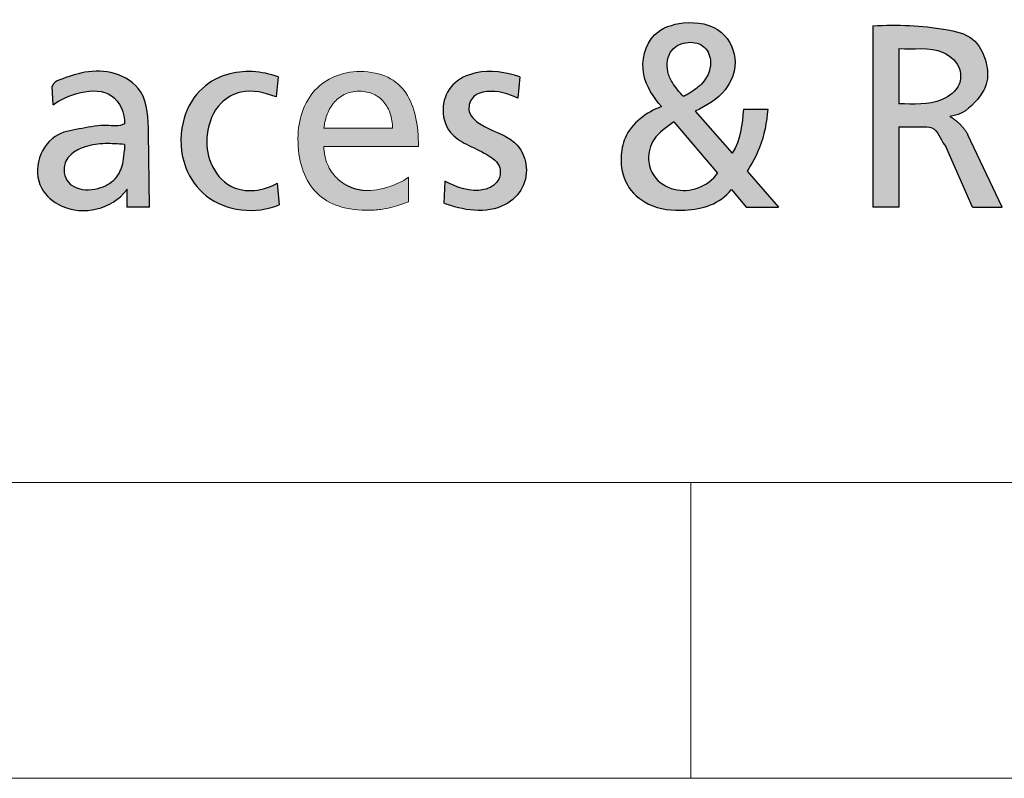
# Paper-space layout 'Hoja3' of a CAD drawing. Header units: millimetres. Extents: x 450 to 25135, y 150 to 17673.
# Tile 8 of 21: x 19924 to 20424, y 150 to 535. Entities that reach past the tile are written whole.
import ezdxf

# ---------------------------------------------------------------- set-up
doc = ezdxf.new("R2010")
doc.units = ezdxf.units.MM
doc.linetypes.add('SLD-Continua', pattern=[0])
doc.layers.add('FORMAT', color=7, linetype='SLD-Continua')

# ---------------------------------------------------------------- blocks, each defined once
blk = doc.blocks.new('Bloque3')
at = {"linetype": 'Continuous', "ltscale": 35}
h = blk.add_hatch(color=7, dxfattribs=at)
edge = h.paths.add_edge_path(flags=0)
edge.add_spline(control_points=[(763.1814748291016, 88.9774076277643), (765.7003405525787, 92.75970631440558), (771.1276047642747, 102.6643125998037), (773.2015741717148, 113.8691308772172), (773.7142402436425, 120.465723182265)], knot_values=[0, 0, 0, 0, 0.4065839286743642, 1, 1, 1, 1], weights=[1, 1, 1, 1, 1], degree=3, periodic=0)
edge.add_line((773.7142402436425, 120.4657231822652), (761.3414134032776, 120.486873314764))
edge.add_spline(control_points=[(761.3414134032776, 120.4868733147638), (760.8199397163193, 112.8245363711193), (759.9841776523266, 104.8453772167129), (755.66683315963, 98.19463487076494)], knot_values=[0, 0, 0, 0, 1, 1, 1, 1], weights=[1, 1, 1, 1], degree=3, periodic=0)
edge.add_line((755.666833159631, 98.19463487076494), (736.9489669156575, 119.5562675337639))
edge.add_spline(control_points=[(736.9489669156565, 119.5562675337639), (742.4920451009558, 122.187933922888), (752.6405141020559, 127.9751246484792), (759.400360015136, 144.7448401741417), (751.2847151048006, 162.7440711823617), (732.0720451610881, 165.8802541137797), (712.9049779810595, 159.5004076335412), (707.648549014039, 137.645939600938), (715.8740705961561, 126.5474234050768), (719.7919803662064, 121.8024114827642)], knot_values=[0, 0, 0, 0, 0.1490557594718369, 0.2667255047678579, 0.3997881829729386, 0.5586868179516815, 0.6849578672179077, 0.8509330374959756, 1, 1, 1, 1], weights=[1, 1, 1, 1, 1, 1, 1, 1, 1, 1], degree=3, periodic=0)
edge.add_spline(control_points=[(719.7919803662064, 121.8024114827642), (712.2824634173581, 119.0677737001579), (701.5286444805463, 111.1331266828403), (698.4945562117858, 94.7688341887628), (700.9331536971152, 81.36692582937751), (713.7946200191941, 70.17962762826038), (734.4237195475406, 67.94099607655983), (749.3514375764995, 72.29351043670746), (755.2501755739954, 79.7390302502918)], knot_values=[0, 0, 0, 0, 0.2281589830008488, 0.3202652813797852, 0.4488884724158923, 0.5851883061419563, 0.7570426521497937, 1, 1, 1, 1], weights=[1, 1, 1, 1, 1, 1, 1, 1, 1], degree=3, periodic=0)
edge.add_line((755.2501755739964, 79.7390302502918), (762.7838523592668, 70.79252469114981))
edge.add_line((762.7838523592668, 70.79252469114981), (779.2428845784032, 70.79252469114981))
edge.add_line((779.2428845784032, 70.79252469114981), (763.1814748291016, 88.9774076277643))
edge = h.paths.add_edge_path(flags=0)
edge.add_spline(control_points=[(748.2685172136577, 88.04680184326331), (743.4271004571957, 81.1928610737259), (729.7082029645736, 76.05905617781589), (715.6449070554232, 85.03123388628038), (712.2555473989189, 95.45329503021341), (715.2392309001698, 106.8554258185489), (722.5431634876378, 111.4397147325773), (726.1243296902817, 114.0149331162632)], knot_values=[0, 0, 0, 0, 0.3539609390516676, 0.5292754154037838, 0.6541513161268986, 0.8034518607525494, 1, 1, 1, 1], weights=[1, 1, 1, 1, 1, 1, 1, 1], degree=3, periodic=0)
edge.add_line((726.1243296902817, 114.014933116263), (748.2685172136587, 88.04680184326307))
edge = h.paths.add_edge_path(flags=0)
edge.add_spline(control_points=[(730.8788792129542, 126.9545834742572), (728.8634463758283, 129.213095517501), (725.5037576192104, 132.977992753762), (721.9238634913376, 140.9012945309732), (723.1966976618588, 151.068080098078), (733.0149706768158, 155.4302481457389), (742.5391517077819, 153.0770390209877), (746.1441144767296, 142.7499754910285), (741.8113762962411, 134.035719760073), (736.9412558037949, 130.5915280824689), (735.3753971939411, 129.48413921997)], knot_values=[0, 0, 0, 0, 0.1287241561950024, 0.2145807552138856, 0.3703793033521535, 0.5029583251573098, 0.6266524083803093, 0.7444102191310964, 0.9178218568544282, 1, 1, 1, 1], weights=[1, 1, 1, 1, 1, 1, 1, 1, 1, 1, 1], degree=3, periodic=0)
edge.add_spline(control_points=[(735.3753971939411, 129.48413921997), (733.2132560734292, 128.0662789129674), (730.8788792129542, 126.9545834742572)], knot_values=[0, 0, 0, 1, 1, 1], weights=[1, 1, 1], degree=2, periodic=0)
h = blk.add_hatch(color=7, dxfattribs=at)
edge = h.paths.add_edge_path(flags=0)
edge.add_line((840.31417206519, 111.5876377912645), (852.8964079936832, 111.5876377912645))
edge.add_spline(control_points=[(852.8964079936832, 111.5876377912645), (855.1961205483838, 111.5876377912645), (860.0216586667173, 110.8775091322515), (861.9580567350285, 103.8189167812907), (864.0482875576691, 101.5844033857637)], knot_values=[0, 0, 0, 0, 0.3333596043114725, 1, 1, 1, 1], weights=[1, 1, 1, 1, 1], degree=3, periodic=0)
edge.add_line((864.0482875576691, 101.5844033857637), (877.6307101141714, 70.78873185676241))
edge.add_line((877.6307101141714, 70.78873185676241), (892.7143380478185, 70.78873185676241))
edge.add_line((892.7143380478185, 70.78873185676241), (875.2863152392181, 107.5091527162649))
edge.add_spline(control_points=[(875.2863152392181, 107.5091527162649), (871.9246642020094, 113.401731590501), (866.1556000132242, 116.8606509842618)], knot_values=[0, 0, 0, 1, 1, 1], weights=[1, 1, 1], degree=2, periodic=0)
edge.add_spline(control_points=[(866.1556000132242, 116.8606509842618), (872.0873895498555, 117.4070950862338), (878.8682018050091, 123.0030419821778), (885.8654156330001, 133.5568254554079), (885.1168697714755, 145.2609648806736), (878.7573957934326, 157.9590314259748), (855.9836890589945, 162.8430093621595), (839.9290651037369, 163.5188047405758), (827.0958882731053, 162.7774826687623)], knot_values=[0, 0, 0, 0, 0.1644101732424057, 0.2524804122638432, 0.3603426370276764, 0.4947050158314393, 0.6362272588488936, 1, 1, 1, 1], weights=[1, 1, 1, 1, 1, 1, 1, 1, 1], degree=3, periodic=0)
edge.add_line((827.0958882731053, 162.7774826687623), (827.0958882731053, 70.81234909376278))
edge.add_line((827.0958882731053, 70.81234909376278), (840.31417206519, 70.71918997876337))
edge.add_line((840.31417206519, 70.71918997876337), (840.31417206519, 111.5876377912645))
edge = h.paths.add_edge_path(flags=0)
edge.add_line((840.3027423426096, 123.152728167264), (840.3027423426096, 151.1974753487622))
edge.add_spline(control_points=[(840.3027423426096, 151.1974753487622), (847.5302712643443, 150.6069924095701), (860.1224651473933, 153.4467492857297), (872.0897311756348, 142.515634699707), (871.5490112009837, 131.1656684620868), (859.1752687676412, 122.0324586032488), (847.5949907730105, 123.1497153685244), (840.3027423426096, 123.152728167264)], knot_values=[0, 0, 0, 0, 0.2978892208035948, 0.45942292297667, 0.5557703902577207, 0.7086388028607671, 1, 1, 1, 1], weights=[1, 1, 1, 1, 1, 1, 1, 1], degree=3, periodic=0)
h = blk.add_hatch(color=7, dxfattribs=at)
edge = h.paths.add_edge_path(flags=0)
edge.add_spline(control_points=[(447.1477304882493, 113.117695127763), (444.4013535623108, 111.4222830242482), (436.9297444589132, 113.1131525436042), (425.846653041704, 110.4768756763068), (412.0495614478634, 108.891087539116), (402.1656916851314, 96.31302692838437), (402.9737049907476, 80.06196275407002), (420.8189873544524, 65.08508865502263), (440.8957324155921, 69.65680182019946), (448.2494680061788, 79.46525997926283)], knot_values=[0, 0, 0, 0, 0.079965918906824, 0.1900571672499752, 0.3000940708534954, 0.4325108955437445, 0.5666885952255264, 0.6846218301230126, 1, 1, 1, 1], weights=[1, 1, 1, 1, 1, 1, 1, 1, 1, 1], degree=3, periodic=0)
edge.add_spline(control_points=[(448.2494680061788, 79.46525997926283), (448.598833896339, 80.37175666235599), (448.4920065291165, 79.46525997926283)], knot_values=[0, 0, 0, 1, 1, 1], weights=[1, 1, 1], degree=2, periodic=0)
edge.add_line((448.4920065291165, 79.46525997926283), (448.4920065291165, 70.79673695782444))
edge.add_line((448.4920065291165, 70.79673695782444), (459.8706977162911, 70.79673695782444))
edge.add_line((459.8706977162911, 70.79673695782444), (459.4879247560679, 108.697790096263))
edge.add_spline(control_points=[(459.4879247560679, 108.6977900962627), (459.2133028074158, 115.2323379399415), (459.1727210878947, 129.7088642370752), (442.7519847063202, 140.0049656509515), (427.5065417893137, 140.0589961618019), (416.89420790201, 136.413653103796), (410.9889606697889, 133.9821044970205), (410.4598462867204, 131.9549445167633)], knot_values=[0, 0, 0, 0, 0.3004446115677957, 0.5251352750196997, 0.7372886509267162, 0.9254873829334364, 1, 1, 1, 1], weights=[1, 1, 1, 1, 1, 1, 1, 1], degree=3, periodic=0)
edge.add_line((410.4598462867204, 131.9549445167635), (411.0360178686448, 122.733017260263))
edge.add_spline(control_points=[(411.0360178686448, 122.733017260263), (417.4450836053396, 127.5000055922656), (439.8544987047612, 135.8511266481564), (447.6307706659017, 118.3204715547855), (447.1477304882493, 113.117695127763)], knot_values=[0, 0, 0, 0, 0.6589957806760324, 1, 1, 1, 1], weights=[1, 1, 1, 1, 1], degree=3, periodic=0)
edge = h.paths.add_edge_path(flags=0)
edge.add_spline(control_points=[(447.1504972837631, 99.70333689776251), (447.0134890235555, 97.77160192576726), (446.6778168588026, 93.0388240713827), (443.8719791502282, 85.06744525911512), (434.6789035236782, 79.63404012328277), (424.9722784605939, 78.91781105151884), (416.9555688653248, 83.9355059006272), (415.4381393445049, 93.15731913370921), (421.5427566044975, 99.19119823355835), (428.8287103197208, 102.2205518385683), (437.4593161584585, 103.3529648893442), (443.8877030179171, 102.8347119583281), (447.1504972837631, 102.5716673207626)], knot_values=[0, 0, 0, 0, 0.06890377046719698, 0.1688152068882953, 0.2838615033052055, 0.4272197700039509, 0.4889171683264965, 0.6053794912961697, 0.6959615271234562, 0.7715446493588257, 0.8840451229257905, 1, 1, 1, 1], weights=[1, 1, 1, 1, 1, 1, 1, 1, 1, 1, 1, 1, 1], degree=3, periodic=0)
edge.add_line((447.1504972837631, 102.5716673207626), (447.1504972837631, 99.70333689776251))
h = blk.add_hatch(color=7, dxfattribs=at)
edge = h.paths.add_edge_path(flags=0)
edge.add_arc((570.5686844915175, 101.6534836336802), 22.43475525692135, 248.0344106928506, 270.0502968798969, ccw=False)
edge.add_spline(control_points=[(562.1769715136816, 80.84729713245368), (559.5411203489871, 81.91165808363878), (557.1565412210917, 83.45902939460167), (555.1107125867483, 85.43264564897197)], knot_values=[23.38426970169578, 23.38426970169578, 23.38426970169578, 23.38426970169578, 23.7679247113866, 23.7679247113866, 23.7679247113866, 23.7679247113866], weights=[1, 0.9877716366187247, 0.9877716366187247, 1], degree=3, periodic=0)
edge.add_arc((570.1694529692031, 100.9840426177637), 21.64743886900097, 203.0223573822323, 225.9220705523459, ccw=False)
edge.add_spline(control_points=[(550.2461824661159, 92.51793949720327), (549.0871552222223, 95.24207653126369), (548.4357311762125, 98.31307560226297), (548.4357311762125, 101.6421062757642)], knot_values=[0, 0, 0, 0, 1, 1, 1, 1], weights=[1, 1, 1, 1], degree=3, periodic=0)
edge.add_line((548.4357311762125, 101.6421062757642), (596.4317242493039, 101.6421062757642))
edge.add_spline(control_points=[(596.4317242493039, 101.6421062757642), (596.4317242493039, 107.0438498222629), (595.9769964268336, 112.1198813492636), (594.9469850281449, 116.6883097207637)], knot_values=[2, 2, 2, 2, 3, 3, 3, 3], weights=[1, 1, 1, 1], degree=3, periodic=0)
edge.add_spline(control_points=[(594.9469850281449, 116.6883097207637), (593.9169736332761, 121.2567380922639), (592.3095636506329, 125.3260233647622), (589.9999693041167, 128.714274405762)], knot_values=[3, 3, 3, 3, 4, 4, 4, 4], weights=[1, 1, 1, 1], degree=3, periodic=0)
edge.add_spline(control_points=[(589.9999693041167, 128.714274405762), (587.6924899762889, 132.1067554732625), (584.6849412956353, 134.8224323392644), (580.8525374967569, 136.6921039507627)], knot_values=[4, 4, 4, 4, 5, 5, 5, 5], weights=[1, 1, 1, 1], degree=3, periodic=0)
edge.add_spline(control_points=[(580.8525374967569, 136.6921039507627), (577.02224870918, 138.5617755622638), (572.3649897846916, 139.5812118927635), (566.7644350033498, 139.5812118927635), (562.0204605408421, 139.5812118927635), (557.6804535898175, 138.7013664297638), (553.8395897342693, 137.0685762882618)], knot_values=[5, 5, 5, 5, 6, 6, 6, 7, 7, 7, 7], weights=[1, 1, 1, 1, 1, 1, 1], degree=3, periodic=0)
edge.add_spline(control_points=[(553.8395897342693, 137.0685762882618), (549.9966108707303, 135.4400161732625), (546.654890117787, 133.0585113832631), (543.9032580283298, 130.0509627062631)], knot_values=[7, 7, 7, 7, 8, 8, 8, 8], weights=[1, 1, 1, 1], degree=3, periodic=0)
edge.add_spline(control_points=[(543.9032580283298, 130.0509627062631), (541.1537409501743, 127.0476440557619), (538.9964275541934, 123.4225115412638), (537.52649342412, 119.3024659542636)], knot_values=[8, 8, 8, 8, 9, 9, 9, 9], weights=[1, 1, 1, 1], degree=3, periodic=0)
edge.add_spline(control_points=[(537.52649342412, 119.3024659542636), (536.058674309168, 115.1824203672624), (535.276119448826, 110.5716917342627), (535.276119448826, 105.5929508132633), (535.276119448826, 100.1150667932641), (535.9592686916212, 95.10671569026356), (537.3551773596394, 90.6694181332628)], knot_values=[9, 9, 9, 9, 10, 10, 10, 11, 11, 11, 11], weights=[1, 1, 1, 1, 1, 1, 1], degree=3, periodic=0)
edge.add_spline(control_points=[(537.3551773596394, 90.6694181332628), (538.7532010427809, 86.23212057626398), (540.8639841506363, 82.365876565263), (543.7192518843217, 79.18489680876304)], knot_values=[11, 11, 11, 11, 12, 12, 12, 12], weights=[1, 1, 1, 1], degree=3, periodic=0)
edge.add_spline(control_points=[(543.7192518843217, 79.18489680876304), (546.5745196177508, 76.00391705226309), (550.178501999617, 73.51243158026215), (554.5565791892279, 71.81196102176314)], knot_values=[12, 12, 12, 12, 13, 13, 13, 13], weights=[1, 1, 1, 1], degree=3, periodic=0)
edge.add_spline(control_points=[(554.5565791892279, 71.81196102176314), (558.9346563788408, 70.11149045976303), (564.0910584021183, 69.20626483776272), (570.0553954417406, 69.20626483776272), (572.8260626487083, 69.20626483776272), (575.2456376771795, 69.37123586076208), (577.386030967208, 69.64195754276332)], knot_values=[13, 13, 13, 13, 14, 14, 14, 15, 15, 15, 15], weights=[1, 1, 1, 1, 1, 1, 1], degree=3, periodic=0)
edge.add_spline(control_points=[(577.386030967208, 69.64195754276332), (579.5264242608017, 69.91690925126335), (581.3897508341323, 70.2976116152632), (583.0542661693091, 70.73330432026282)], knot_values=[15, 15, 15, 15, 16, 16, 16, 16], weights=[1, 1, 1, 1], degree=3, periodic=0)
edge.add_spline(control_points=[(583.0542661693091, 70.73330432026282), (584.7208965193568, 71.16899702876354), (586.1887156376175, 71.65545004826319), (587.5338639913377, 72.14613309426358)], knot_values=[16, 16, 16, 16, 17, 17, 17, 17], weights=[1, 1, 1, 1], degree=3, periodic=0)
edge.add_spline(control_points=[(587.5338639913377, 72.14613309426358), (588.8811273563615, 72.62835609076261), (590.1057199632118, 73.11480911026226), (591.2901273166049, 73.54204176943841)], knot_values=[17, 17, 17, 17, 18, 18, 18, 18], weights=[1, 1, 1, 1], degree=3, periodic=0)
edge.add_line((591.2901273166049, 73.54204176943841), (591.2901273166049, 85.9360187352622))
edge.add_spline(control_points=[(591.2901273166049, 85.9360187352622), (590.5329526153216, 85.30997484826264), (589.371810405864, 84.58241032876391), (587.9272564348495, 83.83369568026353)], knot_values=[19.00002, 19.00002, 19.00002, 19.00002, 20.00002, 20.00002, 20.00002, 20.00002], weights=[1, 1, 1, 1], degree=3, periodic=0)
edge.add_spline(control_points=[(587.9272564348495, 83.83369568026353), (586.482702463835, 83.08498102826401), (584.7547367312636, 82.32357630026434), (582.868145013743, 81.64254207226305)], knot_values=[20.00002, 20.00002, 20.00002, 20.00002, 21.00002, 21.00002, 21.00002, 21.00002], weights=[1, 1, 1, 1], degree=3, periodic=0)
edge.add_spline(control_points=[(582.868145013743, 81.64254207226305), (580.9815532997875, 80.96150784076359), (578.9321055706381, 80.35238405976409), (576.8445876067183, 79.91669135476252)], knot_values=[21.00002, 21.00002, 21.00002, 21.00002, 22.00002, 22.00002, 22.00002, 22.00002], weights=[1, 1, 1, 1], degree=3, periodic=0)
edge.add_spline(control_points=[(576.8445876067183, 79.91669135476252), (574.7570696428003, 79.48099864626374), (572.6314814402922, 79.21873702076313), (570.5883787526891, 79.21873702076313)], knot_values=[22.00002, 22.00002, 22.00002, 22.00002, 23.00002, 23.00002, 23.00002, 23.00002], weights=[1, 1, 1, 1], degree=3, periodic=0)
edge = h.paths.add_edge_path(flags=0)
edge.add_spline(control_points=[(548.4357311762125, 110.8424134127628), (548.6641525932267, 113.0208769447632), (549.1506056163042, 115.2839409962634), (549.9395055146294, 117.4497144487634)], knot_values=[8, 8, 8, 8, 9, 9, 9, 9], weights=[1, 1, 1, 1], degree=3, periodic=0)
edge.add_spline(control_points=[(549.9395055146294, 117.4497144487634), (550.7284054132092, 119.6154878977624), (551.8197521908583, 121.683970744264), (553.2643061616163, 123.4817319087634)], knot_values=[9, 9, 9, 9, 10, 10, 10, 10], weights=[1, 1, 1, 1], degree=3, periodic=0)
edge.add_spline(control_points=[(553.2643061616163, 123.4817319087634), (554.7067451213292, 125.2794930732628), (556.5002762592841, 126.806532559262), (558.6893148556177, 127.8809592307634)], knot_values=[0, 0, 0, 0, 1, 1, 1, 1], weights=[1, 1, 1, 1], degree=3, periodic=0)
edge.add_spline(control_points=[(558.6893148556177, 127.8809592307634), (560.8804684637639, 128.9596159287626), (563.4692445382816, 129.5856598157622), (566.5021733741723, 129.5856598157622), (569.1755499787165, 129.5856598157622), (571.557054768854, 129.056906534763), (573.6297676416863, 128.1051506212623)], knot_values=[1, 1, 1, 1, 2, 2, 2, 3, 3, 3, 3], weights=[1, 1, 1, 1, 1, 1, 1], degree=3, periodic=0)
edge.add_spline(control_points=[(573.6297676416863, 128.1051506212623), (575.7024805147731, 127.1533947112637), (577.4642864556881, 125.774406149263), (578.8919203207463, 124.0781656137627)], knot_values=[3, 3, 3, 3, 4, 4, 4, 4], weights=[1, 1, 1, 1], degree=3, periodic=0)
edge.add_spline(control_points=[(578.8919203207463, 124.0781656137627), (580.3174391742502, 122.3776950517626), (581.410900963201, 120.3557424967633), (582.1469255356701, 118.1180585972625)], knot_values=[4, 4, 4, 4, 5, 5, 5, 5], weights=[1, 1, 1, 1], degree=3, periodic=0)
edge.add_spline(control_points=[(582.1469255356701, 118.1180585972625), (582.8850651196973, 115.8761446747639), (583.2636524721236, 113.4184994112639), (583.2636524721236, 110.8424134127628)], knot_values=[5, 5, 5, 5, 6, 6, 6, 6], weights=[1, 1, 1, 1], degree=3, periodic=0)
edge.add_line((583.2636524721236, 110.8424134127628), (574.5561433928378, 110.8424134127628))
edge.add_line((574.5561433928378, 110.8424134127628), (548.4357311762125, 110.8424134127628))
h = blk.add_hatch(color=7, dxfattribs=at)
edge = h.paths.add_edge_path(flags=0)
edge.add_arc((570.5686844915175, 101.6534836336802), 22.43475525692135, 248.0344106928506, 270.0502968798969, ccw=False)
edge.add_spline(control_points=[(562.1769715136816, 80.84729713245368), (559.5411203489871, 81.91165808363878), (557.1565412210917, 83.45902939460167), (555.1107125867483, 85.43264564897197)], knot_values=[23.38426970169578, 23.38426970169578, 23.38426970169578, 23.38426970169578, 23.7679247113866, 23.7679247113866, 23.7679247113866, 23.7679247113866], weights=[1, 0.9877716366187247, 0.9877716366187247, 1], degree=3, periodic=0)
edge.add_arc((570.1694529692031, 100.9840426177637), 21.64743886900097, 203.0223573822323, 225.9220705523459, ccw=False)
edge.add_spline(control_points=[(550.2461824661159, 92.51793949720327), (549.0871552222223, 95.24207653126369), (548.4357311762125, 98.31307560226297), (548.4357311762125, 101.6421062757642)], knot_values=[0, 0, 0, 0, 1, 1, 1, 1], weights=[1, 1, 1, 1], degree=3, periodic=0)
edge.add_line((548.4357311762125, 101.6421062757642), (596.4317242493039, 101.6421062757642))
edge.add_spline(control_points=[(596.4317242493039, 101.6421062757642), (596.4317242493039, 107.0438498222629), (595.9769964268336, 112.1198813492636), (594.9469850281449, 116.6883097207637)], knot_values=[2, 2, 2, 2, 3, 3, 3, 3], weights=[1, 1, 1, 1], degree=3, periodic=0)
edge.add_spline(control_points=[(594.9469850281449, 116.6883097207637), (593.9169736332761, 121.2567380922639), (592.3095636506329, 125.3260233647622), (589.9999693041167, 128.714274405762)], knot_values=[3, 3, 3, 3, 4, 4, 4, 4], weights=[1, 1, 1, 1], degree=3, periodic=0)
edge.add_spline(control_points=[(589.9999693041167, 128.714274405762), (587.6924899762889, 132.1067554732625), (584.6849412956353, 134.8224323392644), (580.8525374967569, 136.6921039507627)], knot_values=[4, 4, 4, 4, 5, 5, 5, 5], weights=[1, 1, 1, 1], degree=3, periodic=0)
edge.add_spline(control_points=[(580.8525374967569, 136.6921039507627), (577.02224870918, 138.5617755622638), (572.3649897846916, 139.5812118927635), (566.7644350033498, 139.5812118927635), (562.0204605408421, 139.5812118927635), (557.6804535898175, 138.7013664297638), (553.8395897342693, 137.0685762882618)], knot_values=[5, 5, 5, 5, 6, 6, 6, 7, 7, 7, 7], weights=[1, 1, 1, 1, 1, 1, 1], degree=3, periodic=0)
edge.add_spline(control_points=[(553.8395897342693, 137.0685762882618), (549.9966108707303, 135.4400161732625), (546.654890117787, 133.0585113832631), (543.9032580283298, 130.0509627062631)], knot_values=[7, 7, 7, 7, 8, 8, 8, 8], weights=[1, 1, 1, 1], degree=3, periodic=0)
edge.add_spline(control_points=[(543.9032580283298, 130.0509627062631), (541.1537409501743, 127.0476440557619), (538.9964275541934, 123.4225115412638), (537.52649342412, 119.3024659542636)], knot_values=[8, 8, 8, 8, 9, 9, 9, 9], weights=[1, 1, 1, 1], degree=3, periodic=0)
edge.add_spline(control_points=[(537.52649342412, 119.3024659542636), (536.058674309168, 115.1824203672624), (535.276119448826, 110.5716917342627), (535.276119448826, 105.5929508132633), (535.276119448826, 100.1150667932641), (535.9592686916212, 95.10671569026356), (537.3551773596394, 90.6694181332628)], knot_values=[9, 9, 9, 9, 10, 10, 10, 11, 11, 11, 11], weights=[1, 1, 1, 1, 1, 1, 1], degree=3, periodic=0)
edge.add_spline(control_points=[(537.3551773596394, 90.6694181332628), (538.7532010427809, 86.23212057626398), (540.8639841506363, 82.365876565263), (543.7192518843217, 79.18489680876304)], knot_values=[11, 11, 11, 11, 12, 12, 12, 12], weights=[1, 1, 1, 1], degree=3, periodic=0)
edge.add_spline(control_points=[(543.7192518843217, 79.18489680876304), (546.5745196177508, 76.00391705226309), (550.178501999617, 73.51243158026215), (554.5565791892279, 71.81196102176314)], knot_values=[12, 12, 12, 12, 13, 13, 13, 13], weights=[1, 1, 1, 1], degree=3, periodic=0)
edge.add_spline(control_points=[(554.5565791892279, 71.81196102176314), (558.9346563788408, 70.11149045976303), (564.0910584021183, 69.20626483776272), (570.0553954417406, 69.20626483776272), (572.8260626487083, 69.20626483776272), (575.2456376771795, 69.37123586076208), (577.386030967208, 69.64195754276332)], knot_values=[13, 13, 13, 13, 14, 14, 14, 15, 15, 15, 15], weights=[1, 1, 1, 1, 1, 1, 1], degree=3, periodic=0)
edge.add_spline(control_points=[(577.386030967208, 69.64195754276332), (579.5264242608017, 69.91690925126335), (581.3897508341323, 70.2976116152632), (583.0542661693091, 70.73330432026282)], knot_values=[15, 15, 15, 15, 16, 16, 16, 16], weights=[1, 1, 1, 1], degree=3, periodic=0)
edge.add_spline(control_points=[(583.0542661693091, 70.73330432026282), (584.7208965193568, 71.16899702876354), (586.1887156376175, 71.65545004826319), (587.5338639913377, 72.14613309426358)], knot_values=[16, 16, 16, 16, 17, 17, 17, 17], weights=[1, 1, 1, 1], degree=3, periodic=0)
edge.add_spline(control_points=[(587.5338639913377, 72.14613309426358), (588.8811273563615, 72.62835609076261), (590.1057199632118, 73.11480911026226), (591.2901273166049, 73.54204176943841)], knot_values=[17, 17, 17, 17, 18, 18, 18, 18], weights=[1, 1, 1, 1], degree=3, periodic=0)
edge.add_line((591.2901273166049, 73.54204176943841), (591.2901273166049, 85.9360187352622))
edge.add_spline(control_points=[(591.2901273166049, 85.9360187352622), (590.5329526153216, 85.30997484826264), (589.371810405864, 84.58241032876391), (587.9272564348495, 83.83369568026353)], knot_values=[19.00002, 19.00002, 19.00002, 19.00002, 20.00002, 20.00002, 20.00002, 20.00002], weights=[1, 1, 1, 1], degree=3, periodic=0)
edge.add_spline(control_points=[(587.9272564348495, 83.83369568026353), (586.482702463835, 83.08498102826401), (584.7547367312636, 82.32357630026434), (582.868145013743, 81.64254207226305)], knot_values=[20.00002, 20.00002, 20.00002, 20.00002, 21.00002, 21.00002, 21.00002, 21.00002], weights=[1, 1, 1, 1], degree=3, periodic=0)
edge.add_spline(control_points=[(582.868145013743, 81.64254207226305), (580.9815532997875, 80.96150784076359), (578.9321055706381, 80.35238405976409), (576.8445876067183, 79.91669135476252)], knot_values=[21.00002, 21.00002, 21.00002, 21.00002, 22.00002, 22.00002, 22.00002, 22.00002], weights=[1, 1, 1, 1], degree=3, periodic=0)
edge.add_spline(control_points=[(576.8445876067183, 79.91669135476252), (574.7570696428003, 79.48099864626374), (572.6314814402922, 79.21873702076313), (570.5883787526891, 79.21873702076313)], knot_values=[22.00002, 22.00002, 22.00002, 22.00002, 23.00002, 23.00002, 23.00002, 23.00002], weights=[1, 1, 1, 1], degree=3, periodic=0)
edge = h.paths.add_edge_path(flags=0)
edge.add_spline(control_points=[(548.4357311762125, 110.8424134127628), (548.6641525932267, 113.0208769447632), (549.1506056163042, 115.2839409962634), (549.9395055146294, 117.4497144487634)], knot_values=[8, 8, 8, 8, 9, 9, 9, 9], weights=[1, 1, 1, 1], degree=3, periodic=0)
edge.add_spline(control_points=[(549.9395055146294, 117.4497144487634), (550.7284054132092, 119.6154878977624), (551.8197521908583, 121.683970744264), (553.2643061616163, 123.4817319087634)], knot_values=[9, 9, 9, 9, 10, 10, 10, 10], weights=[1, 1, 1, 1], degree=3, periodic=0)
edge.add_spline(control_points=[(553.2643061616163, 123.4817319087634), (554.7067451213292, 125.2794930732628), (556.5002762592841, 126.806532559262), (558.6893148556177, 127.8809592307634)], knot_values=[0, 0, 0, 0, 1, 1, 1, 1], weights=[1, 1, 1, 1], degree=3, periodic=0)
edge.add_spline(control_points=[(558.6893148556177, 127.8809592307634), (560.8804684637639, 128.9596159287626), (563.4692445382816, 129.5856598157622), (566.5021733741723, 129.5856598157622), (569.1755499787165, 129.5856598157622), (571.557054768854, 129.056906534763), (573.6297676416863, 128.1051506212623)], knot_values=[1, 1, 1, 1, 2, 2, 2, 3, 3, 3, 3], weights=[1, 1, 1, 1, 1, 1, 1], degree=3, periodic=0)
edge.add_spline(control_points=[(573.6297676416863, 128.1051506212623), (575.7024805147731, 127.1533947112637), (577.4642864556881, 125.774406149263), (578.8919203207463, 124.0781656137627)], knot_values=[3, 3, 3, 3, 4, 4, 4, 4], weights=[1, 1, 1, 1], degree=3, periodic=0)
edge.add_spline(control_points=[(578.8919203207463, 124.0781656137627), (580.3174391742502, 122.3776950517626), (581.410900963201, 120.3557424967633), (582.1469255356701, 118.1180585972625)], knot_values=[4, 4, 4, 4, 5, 5, 5, 5], weights=[1, 1, 1, 1], degree=3, periodic=0)
edge.add_spline(control_points=[(582.1469255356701, 118.1180585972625), (582.8850651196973, 115.8761446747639), (583.2636524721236, 113.4184994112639), (583.2636524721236, 110.8424134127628)], knot_values=[5, 5, 5, 5, 6, 6, 6, 6], weights=[1, 1, 1, 1], degree=3, periodic=0)
edge.add_line((583.2636524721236, 110.8424134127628), (574.5561433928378, 110.8424134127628))
edge.add_line((574.5561433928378, 110.8424134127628), (548.4357311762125, 110.8424134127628))
at = {"layer": 'FORMAT', "ltscale": 35}
h = blk.add_hatch(color=7, dxfattribs=at)
edge = h.paths.add_edge_path(flags=0)
edge.add_spline(control_points=[(524.7793092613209, 83.03422071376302), (518.1197650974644, 78.90315236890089), (502.245633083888, 76.90951726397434), (489.7471485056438, 92.46886677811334), (488.0624782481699, 108.5788318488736), (493.535363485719, 123.2712555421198), (508.1591424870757, 131.4640599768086), (518.6317561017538, 128.8640155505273), (524.130000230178, 126.6838618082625)], knot_values=[0, 0, 0, 0, 0.2397356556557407, 0.3927620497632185, 0.535376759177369, 0.7077411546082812, 0.8207777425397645, 1, 1, 1, 1], weights=[1, 1, 1, 1, 1, 1, 1, 1, 1], degree=3, periodic=0)
edge.add_line((524.1300002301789, 126.6838618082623), (525.1769317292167, 136.9670556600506))
edge.add_spline(control_points=[(525.1769317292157, 136.9670556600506), (516.922009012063, 139.7882831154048), (501.836300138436, 141.1132008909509), (483.6232500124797, 130.328269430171), (474.762501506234, 112.4787197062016), (475.9253411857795, 91.85294060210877), (491.8175697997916, 69.1794735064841), (514.0370444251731, 67.06495511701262), (525.709915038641, 71.97270201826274)], knot_values=[0, 0, 0, 0, 0.1894416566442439, 0.3044366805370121, 0.4334053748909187, 0.5981526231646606, 0.7235130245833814, 1, 1, 1, 1], weights=[1, 1, 1, 1, 1, 1, 1, 1, 1], degree=3, periodic=0)
edge.add_line((525.70991503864, 71.97270201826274), (524.77930926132, 83.03422071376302))
h = blk.add_hatch(color=7, dxfattribs=at)
edge = h.paths.add_edge_path(flags=0)
edge.add_spline(control_points=[(609.2233236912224, 72.8863876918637), (618.4625292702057, 69.1758494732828), (635.8730763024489, 66.1510819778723), (650.3021581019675, 80.053519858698), (652.153613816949, 92.25274728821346), (647.8610436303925, 102.0340306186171), (638.2862321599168, 108.517987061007), (628.5747060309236, 111.1707665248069), (621.0252162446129, 118.8467291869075), (623.0244826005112, 127.4779632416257), (634.1500839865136, 130.8817582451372), (641.9280325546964, 128.2922149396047), (646.8980526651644, 126.1593385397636)], knot_values=[0, 0, 0, 0, 0.2486171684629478, 0.3448877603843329, 0.4372737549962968, 0.5201900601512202, 0.5798426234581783, 0.701278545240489, 0.7559945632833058, 0.8108630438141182, 0.8735819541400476, 1, 1, 1, 1], weights=[1, 1, 1, 1, 1, 1, 1, 1, 1, 1, 1, 1, 1], degree=3, periodic=0)
edge.add_line((646.8980526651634, 126.1593385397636), (647.9449841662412, 136.9670556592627))
edge.add_spline(control_points=[(647.9449841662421, 136.9670556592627), (640.7794888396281, 139.1581013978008), (628.5385989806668, 141.3277189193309), (612.9640522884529, 134.1937591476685), (607.4294009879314, 121.4521353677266), (610.7505731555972, 108.5762764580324), (621.2429592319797, 102.1890348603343), (630.4062693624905, 98.39742154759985), (638.8551905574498, 92.25961619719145), (637.4127068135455, 82.92091253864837), (625.6801880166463, 76.87833110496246), (615.738989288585, 80.90278687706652), (609.872632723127, 83.96059645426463)], knot_values=[0, 0, 0, 0, 0.1768908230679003, 0.2801083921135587, 0.3736800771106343, 0.4799749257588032, 0.5584819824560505, 0.6484723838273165, 0.7229918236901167, 0.7734622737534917, 0.8394931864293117, 1, 1, 1, 1], weights=[1, 1, 1, 1, 1, 1, 1, 1, 1, 1, 1, 1, 1], degree=3, periodic=0)
edge.add_line((609.872632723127, 83.96059645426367), (609.2233236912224, 72.8863876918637))
at = {"color": 7, "linetype": 'SLD-Continua', "lineweight": 18, "ltscale": 35}
blk.add_line((583.2636524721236, 110.8424134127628), (574.5561433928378, 110.8424134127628), dxfattribs=at)
blk.add_arc((570.1694529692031, 100.9840426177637), 21.64743886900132, 203.0223573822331, 225.9220705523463, dxfattribs=at)
at = {"color": 8, "linetype": 'Continuous', "lineweight": 0, "ltscale": 35, "true_color": 0x808080}
for points in [[(553.8395897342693, 137.0685762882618), (549.9966108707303, 135.4400161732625), (546.654890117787, 133.0585113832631), (543.9032580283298, 130.0509627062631)], [(589.9999693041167, 128.714274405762), (587.6924899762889, 132.1067554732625), (584.6849412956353, 134.8224323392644), (580.8525374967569, 136.6921039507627)], [(543.9032580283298, 130.0509627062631), (541.1537409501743, 127.0476440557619), (538.9964275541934, 123.4225115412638), (537.52649342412, 119.3024659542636)], [(553.2643061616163, 123.4817319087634), (554.7067451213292, 125.2794930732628), (556.5002762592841, 126.806532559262), (558.6893148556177, 127.8809592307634)], [(573.6297676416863, 128.1051506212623), (575.7024805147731, 127.1533947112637), (577.4642864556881, 125.774406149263), (578.8919203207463, 124.0781656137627)], [(594.9469850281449, 116.6883097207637), (593.9169736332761, 121.2567380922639), (592.3095636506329, 125.3260233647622), (589.9999693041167, 128.714274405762)], [(549.9395055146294, 117.4497144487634), (550.7284054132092, 119.6154878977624), (551.8197521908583, 121.683970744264), (553.2643061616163, 123.4817319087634)], [(578.8919203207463, 124.0781656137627), (580.3174391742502, 122.3776950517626), (581.410900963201, 120.3557424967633), (582.1469255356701, 118.1180585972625)], [(548.4357311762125, 110.8424134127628), (548.6641525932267, 113.0208769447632), (549.1506056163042, 115.2839409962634), (549.9395055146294, 117.4497144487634)], [(582.1469255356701, 118.1180585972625), (582.8850651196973, 115.8761446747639), (583.2636524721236, 113.4184994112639), (583.2636524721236, 110.8424134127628)], [(596.4317242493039, 101.6421062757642), (596.4317242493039, 107.0438498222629), (595.9769964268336, 112.1198813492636), (594.9469850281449, 116.6883097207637)], [(574.5561433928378, 110.8424134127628), (565.8493393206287, 110.8424134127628), (557.1425352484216, 110.8424134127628), (548.4357311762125, 110.8424134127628)], [(550.2461824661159, 92.51793949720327), (549.0871552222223, 95.24207653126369), (548.4357311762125, 98.31307560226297), (548.4357311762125, 101.6421062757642)], [(548.4357311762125, 101.6421062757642), (564.434395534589, 101.6421062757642), (580.4330598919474, 101.6421062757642), (596.4317242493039, 101.6421062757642)], [(537.3551773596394, 90.6694181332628), (538.7532010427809, 86.23212057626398), (540.8639841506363, 82.365876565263), (543.7192518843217, 79.18489680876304)], [(591.2901273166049, 85.9360187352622), (590.5329526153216, 85.30997484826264), (589.371810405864, 84.58241032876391), (587.9272564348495, 83.83369568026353)], [(591.2901273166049, 73.54204176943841), (591.2901273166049, 77.67336742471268), (591.2901273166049, 81.80469307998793), (591.2901273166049, 85.9360187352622)], [(582.868145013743, 81.64254207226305), (580.9815532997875, 80.96150784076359), (578.9321055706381, 80.35238405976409), (576.8445876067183, 79.91669135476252)], [(587.9272564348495, 83.83369568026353), (586.482702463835, 83.08498102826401), (584.7547367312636, 82.32357630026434), (582.868145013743, 81.64254207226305)], [(543.7192518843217, 79.18489680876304), (546.5745196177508, 76.00391705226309), (550.178501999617, 73.51243158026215), (554.5565791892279, 71.81196102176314)], [(576.8445876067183, 79.91669135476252), (574.7570696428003, 79.48099864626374), (572.6314814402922, 79.21873702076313), (570.5883787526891, 79.21873702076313)], [(577.386030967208, 69.64195754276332), (579.5264242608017, 69.91690925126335), (581.3897508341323, 70.2976116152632), (583.0542661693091, 70.73330432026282)], [(583.0542661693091, 70.73330432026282), (584.7208965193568, 71.16899702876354), (586.1887156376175, 71.65545004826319), (587.5338639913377, 72.14613309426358)], [(587.5338639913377, 72.14613309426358), (588.8811273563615, 72.62835609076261), (590.1057199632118, 73.11480911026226), (591.2901273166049, 73.54204176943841)]]:
    blk.add_open_spline(points, degree=3, dxfattribs=at)
for points, knots in [([(580.8525374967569, 136.6921039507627), (577.02224870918, 138.5617755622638), (572.3649897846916, 139.5812118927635), (566.7644350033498, 139.5812118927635), (562.0204605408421, 139.5812118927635), (557.6804535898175, 138.7013664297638), (553.8395897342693, 137.0685762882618)], [5, 5, 5, 5, 6, 6, 6, 7, 7, 7, 7]), ([(558.6893148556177, 127.8809592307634), (560.8804684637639, 128.9596159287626), (563.4692445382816, 129.5856598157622), (566.5021733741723, 129.5856598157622), (569.1755499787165, 129.5856598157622), (571.557054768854, 129.056906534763), (573.6297676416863, 128.1051506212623)], [1, 1, 1, 1, 2, 2, 2, 3, 3, 3, 3]), ([(537.52649342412, 119.3024659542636), (536.058674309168, 115.1824203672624), (535.276119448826, 110.5716917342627), (535.276119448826, 105.5929508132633), (535.276119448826, 100.1150667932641), (535.9592686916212, 95.10671569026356), (537.3551773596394, 90.6694181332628)], [9, 9, 9, 9, 10, 10, 10, 11, 11, 11, 11]), ([(554.5565791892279, 71.81196102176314), (558.9346563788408, 70.11149045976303), (564.0910584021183, 69.20626483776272), (570.0553954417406, 69.20626483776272), (572.8260626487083, 69.20626483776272), (575.2456376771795, 69.37123586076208), (577.386030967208, 69.64195754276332)], [13, 13, 13, 13, 14, 14, 14, 15, 15, 15, 15])]:
    blk.add_open_spline(points, degree=3, knots=knots, dxfattribs=at)
for points, weights in [([(562.1769715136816, 80.84729713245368), (559.541120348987, 81.91165808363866), (557.1565412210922, 83.45902939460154), (555.1107125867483, 85.43264564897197)], [1, 0.9877716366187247, 0.9877716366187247, 1]), ([(570.5883787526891, 79.21873702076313), (567.6970434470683, 79.21619887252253), (564.8584219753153, 79.7657936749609), (562.1769715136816, 80.84729713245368)], [1, 0.9877338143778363, 0.9877338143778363, 1])]:
    blk.add_rational_spline(points, weights, degree=3, dxfattribs=at)
at = {"color": 7, "linetype": 'Continuous', "lineweight": 0, "ltscale": 35}
blk.add_open_spline([(448.2494680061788, 79.46525997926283), (448.5988338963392, 80.37175666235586), (448.4920065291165, 79.46525997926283)], degree=2, dxfattribs=at)
at = {"layer": 'FORMAT', "color": 7, "ltscale": 35}
for p, q in [((827.0958882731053, 162.7774826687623), (827.0958882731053, 70.81234909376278)), ((840.3027423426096, 151.1974753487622), (840.3027423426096, 123.152728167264)), ((525.1769317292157, 136.9670556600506), (524.130000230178, 126.6838618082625)), ((647.9449841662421, 136.9670556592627), (646.8980526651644, 126.1593385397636)), ((411.0360178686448, 122.733017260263), (410.4598462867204, 131.9549445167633)), ((761.3414134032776, 120.4868733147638), (773.7142402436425, 120.465723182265)), ((736.9489669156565, 119.5562675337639), (755.66683315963, 98.19463487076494)), ((726.1243296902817, 114.0149331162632), (748.2685172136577, 88.04680184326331)), ((840.31417206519, 111.5876377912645), (840.31417206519, 70.71918997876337)), ((840.31417206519, 111.5876377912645), (852.8964079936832, 111.5876377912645)), ((459.8706977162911, 70.79673695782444), (459.4879247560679, 108.6977900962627)), ((892.7143380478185, 70.78873185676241), (875.2863152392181, 107.5091527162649)), ((447.1504972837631, 102.5716673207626), (447.1504972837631, 99.70333689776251)), ((877.6307101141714, 70.78873185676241), (864.0482875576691, 101.5844033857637)), ((763.1814748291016, 88.9774076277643), (779.2428845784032, 70.79252469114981)), ((524.7793092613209, 83.03422071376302), (525.709915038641, 71.97270201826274)), ((609.872632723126, 83.96059645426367), (609.2233236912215, 72.8863876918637)), ((448.4920065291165, 79.46525997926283), (448.4920065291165, 70.79673695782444)), ((755.2501755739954, 79.7390302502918), (762.7838523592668, 70.79252469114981)), ((459.8706977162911, 70.79673695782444), (448.4920065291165, 70.79673695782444)), ((762.7838523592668, 70.79252469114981), (779.2428845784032, 70.79252469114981)), ((840.31417206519, 70.71918997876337), (827.0958882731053, 70.81234909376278)), ((877.6307101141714, 70.78873185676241), (892.7143380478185, 70.78873185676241))]:
    blk.add_line(p, q, dxfattribs=at)
for points, knots in [([(719.7919803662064, 121.8024114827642), (715.8740705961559, 126.5474234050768), (707.6485490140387, 137.645939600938), (712.9049779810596, 159.5004076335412), (732.0720451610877, 165.8802541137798), (751.2847151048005, 162.7440711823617), (759.4003600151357, 144.7448401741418), (752.6405141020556, 127.9751246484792), (742.4920451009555, 122.187933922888), (736.9489669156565, 119.5562675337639)], [0, 0, 0, 0, 0.1490669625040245, 0.3150421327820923, 0.4413131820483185, 0.6002118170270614, 0.733274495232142, 0.8509442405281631, 1, 1, 1, 1]), ([(827.0958882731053, 162.7774826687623), (839.9290651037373, 163.5188047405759), (855.9836890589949, 162.8430093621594), (878.7573957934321, 157.9590314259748), (885.116869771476, 145.2609648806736), (885.8654156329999, 133.5568254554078), (878.8682018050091, 123.0030419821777), (872.0873895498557, 117.4070950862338), (866.1556000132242, 116.8606509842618)], [0, 0, 0, 0, 0.3637727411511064, 0.5052949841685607, 0.6396573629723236, 0.7475195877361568, 0.8355898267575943, 1, 1, 1, 1]), ([(730.8788792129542, 126.9545834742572), (728.8634463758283, 129.213095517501), (725.5037576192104, 132.977992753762), (721.9238634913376, 140.9012945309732), (723.1966976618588, 151.068080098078), (733.0149706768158, 155.4302481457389), (742.5391517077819, 153.0770390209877), (746.1441144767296, 142.7499754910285), (741.8113762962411, 134.035719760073), (736.9412558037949, 130.5915280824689), (735.3753971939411, 129.48413921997)], [0, 0, 0, 0, 0.1287241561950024, 0.2145807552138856, 0.3703793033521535, 0.5029583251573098, 0.6266524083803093, 0.7444102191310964, 0.9178218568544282, 1, 1, 1, 1]), ([(840.3027423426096, 151.1974753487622), (847.5302712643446, 150.6069924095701), (860.1224651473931, 153.4467492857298), (872.0897311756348, 142.5156346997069), (871.5490112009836, 131.1656684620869), (859.1752687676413, 122.0324586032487), (847.5949907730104, 123.1497153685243), (840.3027423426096, 123.152728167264)], [0, 0, 0, 0, 0.2978892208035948, 0.45942292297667, 0.5557703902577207, 0.7086388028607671, 1, 1, 1, 1]), ([(459.4879247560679, 108.6977900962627), (459.2133028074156, 115.2323379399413), (459.1727210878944, 129.7088642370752), (442.75198470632, 140.0049656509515), (427.5065417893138, 140.0589961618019), (416.8942079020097, 136.413653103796), (410.9889606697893, 133.9821044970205), (410.4598462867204, 131.9549445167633)], [0, 0, 0, 0, 0.3004446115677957, 0.5251352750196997, 0.7372886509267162, 0.9254873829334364, 1, 1, 1, 1]), ([(525.1769317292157, 136.9670556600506), (516.922009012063, 139.7882831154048), (501.836300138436, 141.1132008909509), (483.6232500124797, 130.328269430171), (474.762501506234, 112.4787197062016), (475.9253411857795, 91.85294060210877), (491.8175697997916, 69.1794735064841), (514.0370444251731, 67.06495511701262), (525.709915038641, 71.97270201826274)], [0, 0, 0, 0, 0.1894416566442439, 0.3044366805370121, 0.4334053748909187, 0.5981526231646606, 0.7235130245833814, 1, 1, 1, 1]), ([(647.9449841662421, 136.9670556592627), (640.7794888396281, 139.1581013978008), (628.5385989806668, 141.3277189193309), (612.9640522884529, 134.1937591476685), (607.4294009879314, 121.4521353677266), (610.7505731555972, 108.5762764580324), (621.2429592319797, 102.1890348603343), (630.4062693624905, 98.39742154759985), (638.8551905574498, 92.25961619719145), (637.4127068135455, 82.92091253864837), (625.6801880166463, 76.87833110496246), (615.738989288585, 80.90278687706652), (609.872632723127, 83.96059645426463)], [0, 0, 0, 0, 0.1768908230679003, 0.2801083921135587, 0.3736800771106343, 0.4799749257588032, 0.5584819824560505, 0.6484723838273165, 0.7229918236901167, 0.7734622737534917, 0.8394931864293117, 1, 1, 1, 1]), ([(411.0360178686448, 122.733017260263), (417.4450836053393, 127.5000055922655), (439.8544987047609, 135.8511266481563), (447.6307706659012, 118.3204715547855), (447.1477304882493, 113.1176951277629)], [0, 0, 0, 0, 0.6589957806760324, 1, 1, 1, 1]), ([(524.130000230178, 126.6838618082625), (518.6317561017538, 128.8640155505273), (508.1591424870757, 131.4640599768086), (493.535363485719, 123.2712555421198), (488.0624782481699, 108.5788318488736), (489.7471485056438, 92.46886677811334), (502.245633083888, 76.90951726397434), (518.1197650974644, 78.90315236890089), (524.7793092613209, 83.03422071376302)], [0, 0, 0, 0, 0.1792222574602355, 0.2922588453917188, 0.464623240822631, 0.6072379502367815, 0.7602643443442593, 1, 1, 1, 1]), ([(646.8980526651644, 126.1593385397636), (641.9280325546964, 128.2922149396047), (634.1500839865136, 130.8817582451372), (623.0244826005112, 127.4779632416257), (621.0252162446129, 118.8467291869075), (628.5747060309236, 111.1707665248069), (638.2862321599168, 108.517987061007), (647.8610436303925, 102.0340306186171), (652.153613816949, 92.25274728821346), (650.3021581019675, 80.053519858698), (635.8730763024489, 66.1510819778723), (618.4625292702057, 69.1758494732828), (609.2233236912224, 72.8863876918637)], [0, 0, 0, 0, 0.1264180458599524, 0.1891369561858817, 0.2440054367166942, 0.298721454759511, 0.4201573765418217, 0.4798099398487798, 0.5627262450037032, 0.6551122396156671, 0.7513828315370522, 1, 1, 1, 1]), ([(719.7919803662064, 121.8024114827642), (712.282463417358, 119.0677737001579), (701.5286444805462, 111.1331266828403), (698.4945562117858, 94.76883418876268), (700.9331536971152, 81.3669258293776), (713.7946200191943, 70.17962762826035), (734.4237195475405, 67.9409960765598), (749.3514375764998, 72.29351043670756), (755.2501755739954, 79.7390302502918)], [0, 0, 0, 0, 0.2281589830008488, 0.3202652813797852, 0.4488884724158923, 0.5851883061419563, 0.7570426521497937, 1, 1, 1, 1]), ([(773.7142402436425, 120.465723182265), (773.2015741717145, 113.8691308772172), (771.1276047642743, 102.6643125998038), (765.7003405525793, 92.75970631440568), (763.1814748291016, 88.9774076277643)], [0, 0, 0, 0, 0.5934160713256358, 1, 1, 1, 1]), ([(447.1477304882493, 113.117695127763), (444.4013535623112, 111.4222830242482), (436.9297444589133, 113.1131525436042), (425.8466530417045, 110.4768756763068), (412.0495614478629, 108.891087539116), (402.1656916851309, 96.31302692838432), (402.9737049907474, 80.06196275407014), (420.8189873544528, 65.08508865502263), (440.8957324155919, 69.65680182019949), (448.2494680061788, 79.46525997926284)], [0, 0, 0, 0, 0.079965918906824, 0.1900571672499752, 0.3000940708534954, 0.4325108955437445, 0.5666885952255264, 0.6846218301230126, 1, 1, 1, 1]), ([(726.1243296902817, 114.0149331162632), (722.5431634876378, 111.4397147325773), (715.2392309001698, 106.8554258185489), (712.2555473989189, 95.45329503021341), (715.6449070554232, 85.03123388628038), (729.7082029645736, 76.05905617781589), (743.4271004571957, 81.1928610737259), (748.2685172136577, 88.04680184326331)], [0, 0, 0, 0, 0.1965481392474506, 0.3458486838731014, 0.4707245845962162, 0.6460390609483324, 1, 1, 1, 1]), ([(852.8964079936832, 111.5876377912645), (855.1961205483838, 111.5876377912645), (860.0216586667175, 110.8775091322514), (861.9580567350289, 103.8189167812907), (864.0482875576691, 101.5844033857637)], [0, 0, 0, 0, 0.3333596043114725, 1, 1, 1, 1]), ([(447.1504972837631, 102.5716673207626), (443.8877030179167, 102.8347119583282), (437.4593161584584, 103.3529648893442), (428.8287103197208, 102.2205518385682), (421.5427566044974, 99.19119823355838), (415.4381393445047, 93.15731913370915), (416.9555688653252, 83.9355059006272), (424.9722784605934, 78.91781105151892), (434.6789035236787, 79.63404012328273), (443.8719791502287, 85.06744525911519), (446.6778168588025, 93.03882407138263), (447.0134890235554, 97.7716019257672), (447.1504972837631, 99.70333689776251)], [0, 0, 0, 0, 0.1159548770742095, 0.2284553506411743, 0.3040384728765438, 0.3946205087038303, 0.5110828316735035, 0.572780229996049, 0.7161384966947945, 0.8311847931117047, 0.931096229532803, 1, 1, 1, 1])]:
    blk.add_open_spline(points, degree=3, knots=knots, dxfattribs=at)
for points, degree in [([(735.3753971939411, 129.48413921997), (733.2132560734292, 128.0662789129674), (730.8788792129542, 126.9545834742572)], 2), ([(761.3414134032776, 120.4868733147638), (760.8199397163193, 112.8245363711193), (759.9841776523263, 104.8453772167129), (755.66683315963, 98.19463487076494)], 3), ([(866.1556000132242, 116.8606509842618), (871.9246642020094, 113.4017315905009), (875.2863152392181, 107.5091527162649)], 2)]:
    blk.add_open_spline(points, degree=degree, dxfattribs=at)

psp = doc.layouts.new('Hoja3')

# ---------------------------------------------------------------- linework, layer by layer
at = {"color": 7, "linetype": 'SLD-Continua', "lineweight": 18, "ltscale": 30}
for p, q in [((24929.9999999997, 300), (599.9999999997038, 300)), ((19530.00000000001, 299.9999999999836), (24930.00000000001, 299.9999999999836)), ((20265, 300), (20265, 150)), ((25080, 150), (449.9999999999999, 150))]:
    psp.add_line(p, q, dxfattribs=at)

# ---------------------------------------------------------------- block references
at = {"color": 7, "linetype": 'Continuous', "ltscale": 30}
psp.add_blockref('Bloque3', (19530.28875953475, 368.9389169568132), dxfattribs=at)

doc.saveas('drawing.dxf')
